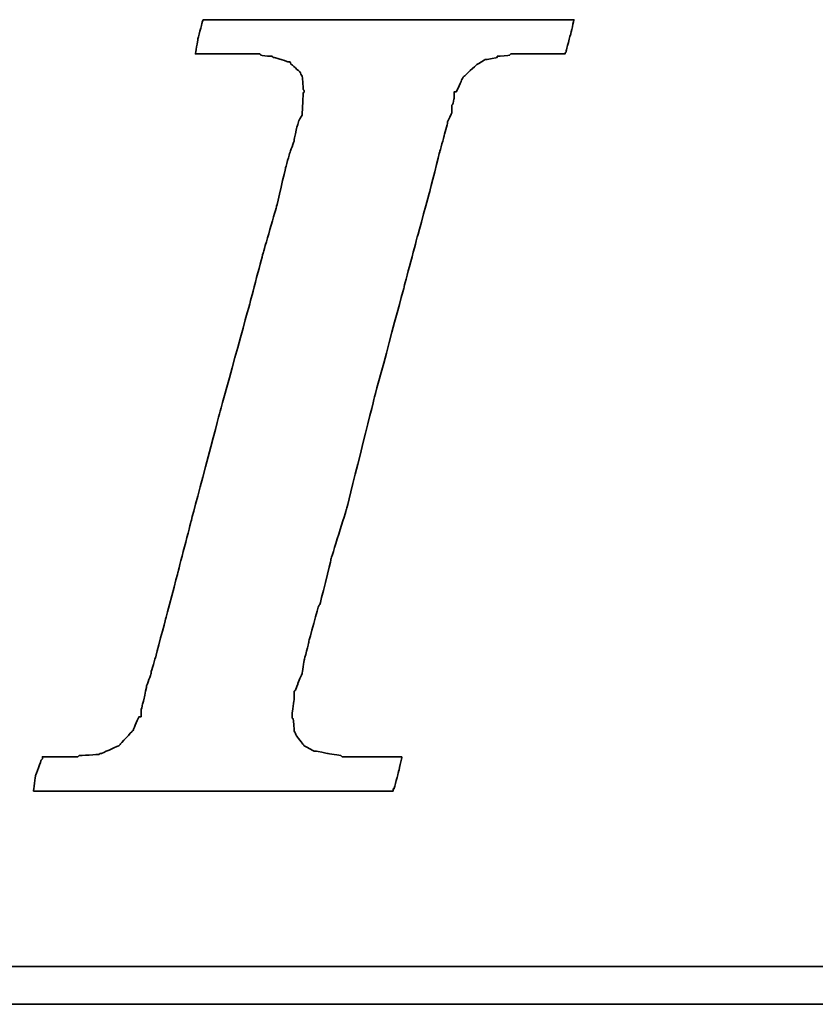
# Model space of a CAD drawing. Header units: millimetres. Extents: x 1204 to 1347, y 476 to 564.
# Tile 31 of 48: x 1323.72 to 1324.82, y 522.1 to 523.45. Entities that reach past the tile are written whole.
import ezdxf

# ---------------------------------------------------------------- set-up
doc = ezdxf.new("R2010")
doc.units = ezdxf.units.MM
doc.header["$LTSCALE"] = 0.1
doc.layers.add('DIM', color=4, linetype='CONTINUOUS')
doc.layers.add('layer 1', color=7, linetype='CONTINUOUS')

# ---------------------------------------------------------------- blocks, each defined once
blk = doc.blocks.new('TBI MOTION logo(完整正式版)')
at = {"layer": 'layer 1', "color": 22, "lineweight": 35}
for points, knots in [([(-40.59125, -7.94375), (-40.59125, -7.94375), (-40.97375, -7.94375), (-40.97375, -7.94375), (-40.97375, -7.94375), (-40.97375, -7.94375), (-41.38125, -7.94375), (-41.38125, -7.94375), (-41.38125, -7.94375), (-41.38125, -7.94375), (-41.54875, -7.94375), (-41.54875, -7.94375), (-41.54875, -7.94375), (-41.54875, -7.94375), (-41.59875, -7.94375), (-41.59875, -7.94375), (-41.59875, -7.94375), (-41.59875, -7.94375), (-41.88375, -7.94375), (-41.88375, -7.94375), (-41.88375, -7.94375), (-41.88375, -7.94375), (-41.90875, -7.91875), (-41.90875, -7.91875), (-41.90875, -7.91875), (-41.90875, -7.91875), (-42.19875, -7.87125), (-42.19875, -7.87125), (-42.19875, -7.87125), (-42.19875, -7.87125), (-42.43875, -7.82375), (-42.43875, -7.82375), (-42.43875, -7.82375), (-42.43875, -7.82375), (-42.45875, -7.82375), (-42.45875, -7.82375), (-42.45875, -7.82375), (-42.45875, -7.82375), (-42.48625, -7.82375), (-42.48625, -7.82375), (-42.48625, -7.82375), (-42.48625, -7.82375), (-42.67625, -7.72375), (-42.67625, -7.72375), (-42.67625, -7.72375), (-42.67625, -7.72375), (-42.70125, -7.70375), (-42.70125, -7.70375), (-42.70125, -7.70375), (-42.70125, -7.70375), (-42.72375, -7.67875), (-42.72375, -7.67875), (-42.72375, -7.67875), (-42.72375, -7.67875), (-42.86875, -7.48875), (-42.86875, -7.48875), (-42.86875, -7.48875), (-42.86875, -7.48875), (-42.89375, -7.43875), (-42.89375, -7.43875), (-42.89375, -7.43875), (-42.89375, -7.43875), (-42.91875, -7.38875), (-42.91875, -7.38875), (-42.91875, -7.38875), (-42.91875, -7.38875), (-42.93875, -7.12875), (-42.93875, -7.12875), (-42.93875, -7.12875), (-42.93875, -7.12875), (-42.96375, -7.10375), (-42.96375, -7.10375), (-42.96375, -7.10375), (-42.96375, -7.10375), (-42.96375, -7.05375), (-42.96375, -7.05375), (-42.96375, -7.05375), (-42.96375, -7.05375), (-42.96375, -7.00875), (-42.96375, -7.00875), (-42.96375, -7.00875), (-42.96375, -7.00875), (-42.91875, -6.69625), (-42.91875, -6.69625), (-42.91875, -6.69625), (-42.91875, -6.69625), (-42.91875, -6.62375), (-42.91875, -6.62375), (-42.91875, -6.62375), (-42.91875, -6.62375), (-42.91875, -6.59625), (-42.91875, -6.59625), (-42.91875, -6.59625), (-42.91875, -6.59625), (-42.91875, -6.57375), (-42.91875, -6.57375), (-42.91875, -6.57375), (-42.91875, -6.57375), (-42.91875, -6.52875), (-42.91875, -6.52875), (-42.91875, -6.52875), (-42.91875, -6.52875), (-42.89375, -6.50375), (-42.89375, -6.50375), (-42.89375, -6.50375), (-42.89375, -6.50375), (-42.84375, -6.38375), (-42.84375, -6.38375), (-42.84375, -6.38375), (-42.84375, -6.38375), (-42.84375, -6.35875), (-42.84375, -6.35875), (-42.84375, -6.35875), (-42.84375, -6.35875), (-42.74625, -6.14375), (-42.74625, -6.14375), (-42.74625, -6.14375), (-42.74625, -6.14375), (-42.70125, -5.85375), (-42.70125, -5.85375), (-42.70125, -5.85375), (-42.70125, -5.85375), (-42.60375, -5.47125), (-42.60375, -5.47125), (-42.60375, -5.47125), (-42.60375, -5.47125), (-42.60375, -5.44875), (-42.60375, -5.44875), (-42.60375, -5.44875), (-42.60375, -5.44875), (-42.38875, -4.67875), (-42.38875, -4.67875), (-42.38875, -4.67875), (-42.38875, -4.67875), (-42.36375, -4.65375), (-42.36375, -4.65375), (-42.36375, -4.65375), (-42.36375, -4.65375), (-42.12375, -3.69625), (-42.12375, -3.69625), (-42.12375, -3.69625), (-42.12375, -3.69625), (-42.12375, -3.67374), (-42.12375, -3.67374), (-42.12375, -3.67374), (-42.12375, -3.67374), (-41.78875, -2.59374), (-41.78875, -2.59374), (-41.78875, -2.59374), (-41.78875, -2.59374), (-41.18875, -0.19375), (-41.18875, -0.19375), (-41.18875, -0.19375), (-41.18875, -0.19375), (-40.54375, 2.20624), (-40.54375, 2.20624), (-40.54375, 2.20624), (-40.54375, 2.20624), (-40.25375, 3.30875), (-40.25375, 3.30875), (-40.25375, 3.30875), (-40.25375, 3.30875), (-39.98875, 4.27125), (-39.98875, 4.27125), (-39.98875, 4.27125), (-39.98875, 4.27125), (-39.77375, 5.13125), (-39.77375, 5.13125), (-39.77375, 5.13125), (-39.77375, 5.13125), (-39.67875, 5.47125), (-39.67875, 5.47125), (-39.67875, 5.47125), (-39.67875, 5.47125), (-39.60375, 5.75625), (-39.60375, 5.75625), (-39.60375, 5.75625), (-39.60375, 5.75625), (-39.60375, 5.78125), (-39.60375, 5.78125), (-39.60375, 5.78125), (-39.60375, 5.78125), (-39.50875, 5.97125), (-39.50875, 5.97125), (-39.50875, 5.97125), (-39.50875, 5.97125), (-39.50875, 6.13875), (-39.50875, 6.13875), (-39.50875, 6.13875), (-39.50875, 6.13875), (-39.48625, 6.16625), (-39.48625, 6.16625), (-39.48625, 6.16625), (-39.48625, 6.16625), (-39.46125, 6.28625), (-39.46125, 6.28625), (-39.46125, 6.28625), (-39.46125, 6.28625), (-39.46125, 6.42625), (-39.46125, 6.42625), (-39.46125, 6.42625), (-39.46125, 6.42625), (-39.41375, 6.42625), (-39.41375, 6.42625), (-39.41375, 6.42625), (-39.41375, 6.42625), (-39.29375, 6.69125), (-39.29375, 6.69125), (-39.29375, 6.69125), (-39.29375, 6.69125), (-39.26875, 6.74125), (-39.26875, 6.74125), (-39.26875, 6.74125), (-39.26875, 6.74125), (-39.24375, 6.76625), (-39.24375, 6.76625), (-39.24375, 6.76625), (-39.24375, 6.76625), (-38.98375, 7.00624), (-38.98375, 7.00624), (-38.98375, 7.00624), (-38.98375, 7.00624), (-38.95625, 7.02624), (-38.95625, 7.02624), (-38.95625, 7.02624), (-38.95625, 7.02624), (-38.78875, 7.12624), (-38.78875, 7.12624), (-38.78875, 7.12624), (-38.78875, 7.12624), (-38.76375, 7.12624), (-38.76375, 7.12624), (-38.76375, 7.12624), (-38.76375, 7.12624), (-38.74375, 7.12624), (-38.74375, 7.12624), (-38.74375, 7.12624), (-38.74375, 7.12624), (-38.52875, 7.17125), (-38.52875, 7.17125), (-38.52875, 7.17125), (-38.52875, 7.17125), (-38.52875, 7.19624), (-38.52875, 7.19624), (-38.52875, 7.19624), (-38.52875, 7.19624), (-38.50375, 7.19624), (-38.50375, 7.19624), (-38.50375, 7.19624), (-38.50375, 7.19624), (-38.26125, 7.21875), (-38.26125, 7.21875), (-38.26125, 7.21875), (-38.26125, 7.21875), (-38.23875, 7.24624), (-38.23875, 7.24624), (-38.23875, 7.24624), (-38.23875, 7.24624), (-38.21625, 7.24624), (-38.21625, 7.24624), (-38.21625, 7.24624), (-38.21625, 7.24624), (-38.18875, 7.24624), (-38.18875, 7.24624), (-38.18875, 7.24624), (-38.18875, 7.24624), (-37.90375, 7.24624), (-37.90375, 7.24624), (-37.90375, 7.24624), (-37.90375, 7.24624), (-37.85375, 7.24624), (-37.85375, 7.24624), (-37.85375, 7.24624), (-37.85375, 7.24624), (-37.75875, 7.24624), (-37.75875, 7.24624), (-37.75875, 7.24624), (-37.75875, 7.24624), (-37.42375, 7.24624), (-37.42375, 7.24624), (-37.42375, 7.24624), (-37.42375, 7.24624), (-37.08875, 7.24624), (-37.08875, 7.24624), (-37.08875, 7.24624), (-37.08875, 7.24624), (-37.06375, 7.24624), (-37.06375, 7.24624), (-37.06375, 7.24624), (-37.06375, 7.24624), (-37.06375, 7.26624), (-37.06375, 7.26624), (-37.06375, 7.26624), (-37.06375, 7.26624), (-37.03875, 7.29125), (-37.03875, 7.29125), (-37.03875, 7.29125), (-37.03875, 7.29125), (-37.03875, 7.31625), (-37.03875, 7.31625), (-37.03875, 7.31625), (-37.03875, 7.31625), (-36.94125, 7.67625), (-36.94125, 7.67625), (-36.94125, 7.67625), (-36.94125, 7.67625), (-36.86875, 7.98625), (-36.86875, 7.98625), (-36.86875, 7.98625), (-36.86875, 7.98625), (-36.98875, 7.98625), (-36.98875, 7.98625), (-36.98875, 7.98625), (-36.98875, 7.98625), (-37.42375, 7.98625), (-37.42375, 7.98625), (-37.42375, 7.98625), (-37.42375, 7.98625), (-37.94875, 7.98625), (-37.94875, 7.98625), (-37.94875, 7.98625), (-37.94875, 7.98625), (-38.57375, 7.98625), (-38.57375, 7.98625), (-38.57375, 7.98625), (-38.57375, 7.98625), (-39.29375, 7.98625), (-39.29375, 7.98625), (-39.29375, 7.98625), (-39.29375, 7.98625), (-40.82875, 7.98625), (-40.82875, 7.98625), (-40.82875, 7.98625), (-40.82875, 7.98625), (-42.36375, 7.98625), (-42.36375, 7.98625), (-42.36375, 7.98625), (-42.36375, 7.98625), (-43.08375, 7.98625), (-43.08375, 7.98625), (-43.08375, 7.98625), (-43.08375, 7.98625), (-43.70875, 7.98625), (-43.70875, 7.98625), (-43.70875, 7.98625), (-43.70875, 7.98625), (-44.23375, 7.98625), (-44.23375, 7.98625), (-44.23375, 7.98625), (-44.23375, 7.98625), (-44.66875, 7.98625), (-44.66875, 7.98625), (-44.66875, 7.98625), (-44.66875, 7.98625), (-44.88375, 7.98625), (-44.88375, 7.98625), (-44.88375, 7.98625), (-44.88375, 7.98625), (-44.90875, 7.94125), (-44.90875, 7.94125), (-44.90875, 7.94125), (-44.90875, 7.94125), (-44.90875, 7.91625), (-44.90875, 7.91625), (-44.90875, 7.91625), (-44.90875, 7.91625), (-45.00375, 7.55625), (-45.00375, 7.55625), (-45.00375, 7.55625), (-45.00375, 7.55625), (-45.05375, 7.24624), (-45.05375, 7.24624), (-45.05375, 7.24624), (-45.05375, 7.24624), (-44.61875, 7.24624), (-44.61875, 7.24624), (-44.61875, 7.24624), (-44.61875, 7.24624), (-44.11375, 7.24624), (-44.11375, 7.24624), (-44.11375, 7.24624), (-44.11375, 7.24624), (-43.99375, 7.24624), (-43.99375, 7.24624), (-43.99375, 7.24624), (-43.99375, 7.24624), (-43.94625, 7.24624), (-43.94625, 7.24624), (-43.94625, 7.24624), (-43.94625, 7.24624), (-43.92374, 7.24624), (-43.92374, 7.24624), (-43.92374, 7.24624), (-43.92374, 7.24624), (-43.65875, 7.24624), (-43.65875, 7.24624), (-43.65875, 7.24624), (-43.65875, 7.24624), (-43.63875, 7.21875), (-43.63875, 7.21875), (-43.63875, 7.21875), (-43.63875, 7.21875), (-43.46875, 7.19624), (-43.46875, 7.19624), (-43.46875, 7.19624), (-43.46875, 7.19624), (-43.39875, 7.19624), (-43.39875, 7.19624), (-43.39875, 7.19624), (-43.39875, 7.19624), (-43.37125, 7.17125), (-43.37125, 7.17125), (-43.37125, 7.17125), (-43.37125, 7.17125), (-43.34875, 7.17125), (-43.34875, 7.17125), (-43.34875, 7.17125), (-43.34875, 7.17125), (-43.20375, 7.12624), (-43.20375, 7.12624), (-43.20375, 7.12624), (-43.20375, 7.12624), (-43.05875, 7.07624), (-43.05875, 7.07624), (-43.05875, 7.07624), (-43.05875, 7.07624), (-43.01375, 7.07624), (-43.01375, 7.07624), (-43.01375, 7.07624), (-43.01375, 7.07624), (-42.98875, 7.02624), (-42.98875, 7.02624), (-42.98875, 7.02624), (-42.98875, 7.02624), (-42.79875, 6.86125), (-42.79875, 6.86125), (-42.79875, 6.86125), (-42.79875, 6.86125), (-42.77375, 6.81125), (-42.77375, 6.81125), (-42.77375, 6.81125), (-42.77375, 6.81125), (-42.74625, 6.76625), (-42.74625, 6.76625), (-42.74625, 6.76625), (-42.74625, 6.76625), (-42.72375, 6.47625), (-42.72375, 6.47625), (-42.72375, 6.47625), (-42.72375, 6.47625), (-42.70125, 6.45124), (-42.70125, 6.45124), (-42.70125, 6.45124), (-42.70125, 6.45124), (-42.70125, 6.42625), (-42.70125, 6.42625), (-42.70125, 6.42625), (-42.70125, 6.42625), (-42.72375, 6.40625), (-42.72375, 6.40625), (-42.72375, 6.40625), (-42.72375, 6.40625), (-42.74625, 5.97125), (-42.74625, 5.97125), (-42.74625, 5.97125), (-42.74625, 5.97125), (-42.74625, 5.94625), (-42.74625, 5.94625), (-42.74625, 5.94625), (-42.74625, 5.94625), (-42.74625, 5.92625), (-42.74625, 5.92625), (-42.74625, 5.92625), (-42.74625, 5.92625), (-42.77375, 5.87625), (-42.77375, 5.87625), (-42.77375, 5.87625), (-42.77375, 5.87625), (-42.81875, 5.80625), (-42.81875, 5.80625), (-42.81875, 5.80625), (-42.81875, 5.80625), (-42.86875, 5.63625), (-42.86875, 5.63625), (-42.86875, 5.63625), (-42.86875, 5.63625), (-42.91875, 5.39625), (-42.91875, 5.39625), (-42.91875, 5.39625), (-42.91875, 5.39625), (-42.91875, 5.37124), (-42.91875, 5.37124), (-42.91875, 5.37124), (-42.91875, 5.37124), (-43.01375, 5.10874), (-43.01375, 5.10874), (-43.01375, 5.10874), (-43.01375, 5.10874), (-43.10875, 4.77124), (-43.10875, 4.77124), (-43.10875, 4.77124), (-43.10875, 4.77124), (-43.29875, 3.95625), (-43.29875, 3.95625), (-43.29875, 3.95625), (-43.29875, 3.95625), (-43.58875, 2.95125), (-43.58875, 2.95125), (-43.58875, 2.95125), (-43.58875, 2.95125), (-43.87375, 1.87125), (-43.87375, 1.87125), (-43.87375, 1.87125), (-43.87375, 1.87125), (-44.52625, -0.50374), (-44.52625, -0.50374), (-44.52625, -0.50374), (-44.52625, -0.50374), (-45.14875, -2.85375), (-45.14875, -2.85375), (-45.14875, -2.85375), (-45.14875, -2.85375), (-45.43375, -3.95875), (-45.43375, -3.95875), (-45.43375, -3.95875), (-45.43375, -3.95875), (-45.69875, -4.96875), (-45.69875, -4.96875), (-45.69875, -4.96875), (-45.69875, -4.96875), (-45.91375, -5.78375), (-45.91375, -5.78375), (-45.91375, -5.78375), (-45.91375, -5.78375), (-46.01375, -6.11875), (-46.01375, -6.11875), (-46.01375, -6.11875), (-46.01375, -6.11875), (-46.01375, -6.14375), (-46.01375, -6.14375), (-46.01375, -6.14375), (-46.01375, -6.14375), (-46.10875, -6.40875), (-46.10875, -6.40875), (-46.10875, -6.40875), (-46.10875, -6.40875), (-46.15375, -6.64875), (-46.15375, -6.64875), (-46.15375, -6.64875), (-46.15375, -6.64875), (-46.20375, -6.83875), (-46.20375, -6.83875), (-46.20375, -6.83875), (-46.20375, -6.83875), (-46.22875, -6.93375), (-46.22875, -6.93375), (-46.22875, -6.93375), (-46.22875, -6.93375), (-46.22875, -7.07875), (-46.22875, -7.07875), (-46.22875, -7.07875), (-46.22875, -7.07875), (-46.27375, -7.07875), (-46.27375, -7.07875), (-46.27375, -7.07875), (-46.27375, -7.07875), (-46.39375, -7.34375), (-46.39375, -7.34375), (-46.39375, -7.34375), (-46.39375, -7.34375), (-46.39375, -7.36875), (-46.39375, -7.36875), (-46.39375, -7.36875), (-46.39375, -7.36875), (-46.42125, -7.38875), (-46.42125, -7.38875), (-46.42125, -7.38875), (-46.42125, -7.38875), (-46.68375, -7.67875), (-46.68375, -7.67875), (-46.68375, -7.67875), (-46.68375, -7.67875), (-46.70875, -7.70375), (-46.70875, -7.70375), (-46.70875, -7.70375), (-46.70875, -7.70375), (-46.75375, -7.72375), (-46.75375, -7.72375), (-46.75375, -7.72375), (-46.75375, -7.72375), (-47.08875, -7.87125), (-47.08875, -7.87125), (-47.08875, -7.87125), (-47.08875, -7.87125), (-47.11625, -7.87125), (-47.11625, -7.87125), (-47.11625, -7.87125), (-47.11625, -7.87125), (-47.13875, -7.89375), (-47.13875, -7.89375), (-47.13875, -7.89375), (-47.13875, -7.89375), (-47.56875, -7.91875), (-47.56875, -7.91875), (-47.56875, -7.91875), (-47.56875, -7.91875), (-47.59625, -7.94375), (-47.59625, -7.94375), (-47.59625, -7.94375), (-47.59625, -7.94375), (-47.64375, -7.94375), (-47.64375, -7.94375), (-47.64375, -7.94375), (-47.64375, -7.94375), (-47.73625, -7.94375), (-47.73625, -7.94375), (-47.73625, -7.94375), (-47.73625, -7.94375), (-48.07375, -7.94375), (-48.07375, -7.94375), (-48.07375, -7.94375), (-48.07375, -7.94375), (-48.36125, -7.94375), (-48.36125, -7.94375), (-48.36125, -7.94375), (-48.36125, -7.94375), (-48.36125, -7.96625), (-48.36125, -7.96625), (-48.36125, -7.96625), (-48.36125, -7.96625), (-48.36125, -7.99125), (-48.36125, -7.99125), (-48.36125, -7.99125), (-48.36125, -7.99125), (-48.38875, -8.01375), (-48.38875, -8.01375), (-48.38875, -8.01375), (-48.38875, -8.01375), (-48.50875, -8.34875), (-48.50875, -8.34875), (-48.50875, -8.34875), (-48.50875, -8.34875), (-48.55375, -8.68625), (-48.55375, -8.68625), (-48.55375, -8.68625), (-48.55375, -8.68625), (-48.45875, -8.68625), (-48.45875, -8.68625), (-48.45875, -8.68625), (-48.45875, -8.68625), (-48.07375, -8.68625), (-48.07375, -8.68625), (-48.07375, -8.68625), (-48.07375, -8.68625), (-47.52375, -8.68625), (-47.52375, -8.68625), (-47.52375, -8.68625), (-47.52375, -8.68625), (-46.92375, -8.68625), (-46.92375, -8.68625), (-46.92375, -8.68625), (-46.92375, -8.68625), (-46.25375, -8.68625), (-46.25375, -8.68625), (-46.25375, -8.68625), (-46.25375, -8.68625), (-46.20375, -8.68625), (-46.20375, -8.68625), (-46.20375, -8.68625), (-46.20375, -8.68625), (-44.71375, -8.68625), (-44.71375, -8.68625), (-44.71375, -8.68625), (-44.71375, -8.68625), (-43.22875, -8.68625), (-43.22875, -8.68625), (-43.22875, -8.68625), (-43.22875, -8.68625), (-42.55875, -8.68625), (-42.55875, -8.68625), (-42.55875, -8.68625), (-42.55875, -8.68625), (-42.50875, -8.68625), (-42.50875, -8.68625), (-42.50875, -8.68625), (-42.50875, -8.68625), (-41.93375, -8.68625), (-41.93375, -8.68625), (-41.93375, -8.68625), (-41.93375, -8.68625), (-41.38125, -8.68625), (-41.38125, -8.68625), (-41.38125, -8.68625), (-41.38125, -8.68625), (-40.97375, -8.68625), (-40.97375, -8.68625), (-40.97375, -8.68625), (-40.97375, -8.68625), (-40.78125, -8.68625), (-40.78125, -8.68625), (-40.78125, -8.68625), (-40.78125, -8.68625), (-40.78125, -8.63875), (-40.78125, -8.63875), (-40.78125, -8.63875), (-40.78125, -8.63875), (-40.75875, -8.63875), (-40.75875, -8.63875), (-40.75875, -8.63875), (-40.75875, -8.63875), (-40.66375, -8.27875), (-40.66375, -8.27875), (-40.66375, -8.27875), (-40.66375, -8.27875), (-40.59125, -7.94375), (-40.59125, -7.94375)], [0, 0, 0, 0, 0.00558659, 0.00558659, 0.00558659, 0.0055866, 0.01117318, 0.01117318, 0.01117318, 0.01117319, 0.01675978, 0.01675978, 0.01675978, 0.01675979, 0.02234637, 0.02234637, 0.02234637, 0.02234638, 0.02793296, 0.02793296, 0.02793296, 0.02793297, 0.03351955, 0.03351955, 0.03351955, 0.03351956, 0.03910615, 0.03910615, 0.03910615, 0.03910616, 0.04469274, 0.04469274, 0.04469274, 0.04469275, 0.05027933, 0.05027933, 0.05027933, 0.05027934, 0.05586592, 0.05586592, 0.05586592, 0.05586593, 0.06145251, 0.06145251, 0.06145251, 0.06145252, 0.06703911, 0.06703911, 0.06703911, 0.06703912, 0.0726257, 0.0726257, 0.0726257, 0.07262571, 0.07821229, 0.07821229, 0.07821229, 0.0782123, 0.08379888, 0.08379888, 0.08379888, 0.08379889, 0.08938547, 0.08938547, 0.08938547, 0.08938548, 0.09497207, 0.09497207, 0.09497207, 0.09497208, 0.10055866, 0.10055866, 0.10055866, 0.10055867, 0.10614525, 0.10614525, 0.10614525, 0.10614526, 0.11173184, 0.11173184, 0.11173184, 0.11173185, 0.11731844, 0.11731844, 0.11731844, 0.11731845, 0.12290503, 0.12290503, 0.12290503, 0.12290504, 0.12849162, 0.12849162, 0.12849162, 0.12849163, 0.13407821, 0.13407821, 0.13407821, 0.13407822, 0.1396648, 0.1396648, 0.1396648, 0.13966481, 0.1452514, 0.1452514, 0.1452514, 0.14525141, 0.15083799, 0.15083799, 0.15083799, 0.150838, 0.15642458, 0.15642458, 0.15642458, 0.15642459, 0.16201117, 0.16201117, 0.16201117, 0.16201118, 0.16759777, 0.16759777, 0.16759777, 0.16759778, 0.17318436, 0.17318436, 0.17318436, 0.17318437, 0.17877095, 0.17877095, 0.17877095, 0.17877096, 0.18435754, 0.18435754, 0.18435754, 0.18435755, 0.18994413, 0.18994413, 0.18994413, 0.18994414, 0.19553073, 0.19553073, 0.19553073, 0.19553074, 0.20111732, 0.20111732, 0.20111732, 0.20111733, 0.20670391, 0.20670391, 0.20670391, 0.20670392, 0.2122905, 0.2122905, 0.2122905, 0.21229051, 0.21787709, 0.21787709, 0.21787709, 0.2178771, 0.22346369, 0.22346369, 0.22346369, 0.2234637, 0.22905028, 0.22905028, 0.22905028, 0.22905029, 0.23463687, 0.23463687, 0.23463687, 0.23463688, 0.24022346, 0.24022346, 0.24022346, 0.24022347, 0.24581006, 0.24581006, 0.24581006, 0.24581007, 0.25139665, 0.25139665, 0.25139665, 0.25139666, 0.25698324, 0.25698324, 0.25698324, 0.25698325, 0.26256983, 0.26256983, 0.26256983, 0.26256984, 0.26815642, 0.26815642, 0.26815642, 0.26815643, 0.27374302, 0.27374302, 0.27374302, 0.27374303, 0.27932961, 0.27932961, 0.27932961, 0.27932962, 0.2849162, 0.2849162, 0.2849162, 0.28491621, 0.29050279, 0.29050279, 0.29050279, 0.2905028, 0.29608939, 0.29608939, 0.29608939, 0.2960894, 0.30167598, 0.30167598, 0.30167598, 0.30167599, 0.30726257, 0.30726257, 0.30726257, 0.30726258, 0.31284916, 0.31284916, 0.31284916, 0.31284917, 0.31843575, 0.31843575, 0.31843575, 0.31843576, 0.32402235, 0.32402235, 0.32402235, 0.32402236, 0.32960894, 0.32960894, 0.32960894, 0.32960895, 0.33519553, 0.33519553, 0.33519553, 0.33519554, 0.34078212, 0.34078212, 0.34078212, 0.34078213, 0.34636872, 0.34636872, 0.34636872, 0.34636873, 0.35195531, 0.35195531, 0.35195531, 0.35195532, 0.3575419, 0.3575419, 0.3575419, 0.35754191, 0.36312849, 0.36312849, 0.36312849, 0.3631285, 0.36871508, 0.36871508, 0.36871508, 0.36871509, 0.37430168, 0.37430168, 0.37430168, 0.37430169, 0.37988827, 0.37988827, 0.37988827, 0.37988828, 0.38547486, 0.38547486, 0.38547486, 0.38547487, 0.39106145, 0.39106145, 0.39106145, 0.39106146, 0.39664804, 0.39664804, 0.39664804, 0.39664805, 0.40223464, 0.40223464, 0.40223464, 0.40223465, 0.40782123, 0.40782123, 0.40782123, 0.40782124, 0.41340782, 0.41340782, 0.41340782, 0.41340783, 0.41899441, 0.41899441, 0.41899441, 0.41899442, 0.42458101, 0.42458101, 0.42458101, 0.42458102, 0.4301676, 0.4301676, 0.4301676, 0.43016761, 0.43575419, 0.43575419, 0.43575419, 0.4357542, 0.44134078, 0.44134078, 0.44134078, 0.44134079, 0.44692737, 0.44692737, 0.44692737, 0.44692738, 0.45251397, 0.45251397, 0.45251397, 0.45251398, 0.45810056, 0.45810056, 0.45810056, 0.45810057, 0.46368715, 0.46368715, 0.46368715, 0.46368716, 0.46927374, 0.46927374, 0.46927374, 0.46927375, 0.47486034, 0.47486034, 0.47486034, 0.47486035, 0.48044693, 0.48044693, 0.48044693, 0.48044694, 0.48603352, 0.48603352, 0.48603352, 0.48603353, 0.49162011, 0.49162011, 0.49162011, 0.49162012, 0.4972067, 0.4972067, 0.4972067, 0.49720671, 0.5027933, 0.5027933, 0.5027933, 0.50279331, 0.50837989, 0.50837989, 0.50837989, 0.5083799, 0.51396648, 0.51396648, 0.51396648, 0.51396649, 0.51955307, 0.51955307, 0.51955307, 0.51955308, 0.52513966, 0.52513966, 0.52513966, 0.52513967, 0.53072626, 0.53072626, 0.53072626, 0.53072627, 0.53631285, 0.53631285, 0.53631285, 0.53631286, 0.54189944, 0.54189944, 0.54189944, 0.54189945, 0.54748603, 0.54748603, 0.54748603, 0.54748604, 0.55307263, 0.55307263, 0.55307263, 0.55307264, 0.55865922, 0.55865922, 0.55865922, 0.55865923, 0.56424581, 0.56424581, 0.56424581, 0.56424582, 0.5698324, 0.5698324, 0.5698324, 0.56983241, 0.57541899, 0.57541899, 0.57541899, 0.575419, 0.58100559, 0.58100559, 0.58100559, 0.5810056, 0.58659218, 0.58659218, 0.58659218, 0.58659219, 0.59217877, 0.59217877, 0.59217877, 0.59217878, 0.59776536, 0.59776536, 0.59776536, 0.59776537, 0.60335196, 0.60335196, 0.60335196, 0.60335197, 0.60893855, 0.60893855, 0.60893855, 0.60893856, 0.61452514, 0.61452514, 0.61452514, 0.61452515, 0.62011173, 0.62011173, 0.62011173, 0.62011174, 0.62569832, 0.62569832, 0.62569832, 0.62569833, 0.63128492, 0.63128492, 0.63128492, 0.63128493, 0.63687151, 0.63687151, 0.63687151, 0.63687152, 0.6424581, 0.6424581, 0.6424581, 0.64245811, 0.64804469, 0.64804469, 0.64804469, 0.6480447, 0.65363128, 0.65363128, 0.65363128, 0.65363129, 0.65921788, 0.65921788, 0.65921788, 0.65921789, 0.66480447, 0.66480447, 0.66480447, 0.66480448, 0.67039106, 0.67039106, 0.67039106, 0.67039107, 0.67597765, 0.67597765, 0.67597765, 0.67597766, 0.68156425, 0.68156425, 0.68156425, 0.68156426, 0.68715084, 0.68715084, 0.68715084, 0.68715085, 0.69273743, 0.69273743, 0.69273743, 0.69273744, 0.69832402, 0.69832402, 0.69832402, 0.69832403, 0.70391061, 0.70391061, 0.70391061, 0.70391062, 0.70949721, 0.70949721, 0.70949721, 0.70949722, 0.7150838, 0.7150838, 0.7150838, 0.71508381, 0.72067039, 0.72067039, 0.72067039, 0.7206704, 0.72625698, 0.72625698, 0.72625698, 0.72625699, 0.73184358, 0.73184358, 0.73184358, 0.73184359, 0.73743017, 0.73743017, 0.73743017, 0.73743018, 0.74301676, 0.74301676, 0.74301676, 0.74301677, 0.74860335, 0.74860335, 0.74860335, 0.74860336, 0.75418994, 0.75418994, 0.75418994, 0.75418995, 0.75977654, 0.75977654, 0.75977654, 0.75977655, 0.76536313, 0.76536313, 0.76536313, 0.76536314, 0.77094972, 0.77094972, 0.77094972, 0.77094973, 0.77653631, 0.77653631, 0.77653631, 0.77653632, 0.78212291, 0.78212291, 0.78212291, 0.78212292, 0.7877095, 0.7877095, 0.7877095, 0.78770951, 0.79329609, 0.79329609, 0.79329609, 0.7932961, 0.79888268, 0.79888268, 0.79888268, 0.79888269, 0.80446927, 0.80446927, 0.80446927, 0.80446928, 0.81005587, 0.81005587, 0.81005587, 0.81005588, 0.81564246, 0.81564246, 0.81564246, 0.81564247, 0.82122905, 0.82122905, 0.82122905, 0.82122906, 0.82681564, 0.82681564, 0.82681564, 0.82681565, 0.83240223, 0.83240223, 0.83240223, 0.83240224, 0.83798883, 0.83798883, 0.83798883, 0.83798884, 0.84357542, 0.84357542, 0.84357542, 0.84357543, 0.84916201, 0.84916201, 0.84916201, 0.84916202, 0.8547486, 0.8547486, 0.8547486, 0.85474861, 0.8603352, 0.8603352, 0.8603352, 0.86033521, 0.86592179, 0.86592179, 0.86592179, 0.8659218, 0.87150838, 0.87150838, 0.87150838, 0.87150839, 0.87709497, 0.87709497, 0.87709497, 0.87709498, 0.88268156, 0.88268156, 0.88268156, 0.88268157, 0.88826816, 0.88826816, 0.88826816, 0.88826817, 0.89385475, 0.89385475, 0.89385475, 0.89385476, 0.89944134, 0.89944134, 0.89944134, 0.89944135, 0.90502793, 0.90502793, 0.90502793, 0.90502794, 0.91061453, 0.91061453, 0.91061453, 0.91061454, 0.91620112, 0.91620112, 0.91620112, 0.91620113, 0.92178771, 0.92178771, 0.92178771, 0.92178772, 0.9273743, 0.9273743, 0.9273743, 0.92737431, 0.93296089, 0.93296089, 0.93296089, 0.9329609, 0.93854749, 0.93854749, 0.93854749, 0.9385475, 0.94413408, 0.94413408, 0.94413408, 0.94413409, 0.94972067, 0.94972067, 0.94972067, 0.94972068, 0.95530726, 0.95530726, 0.95530726, 0.95530727, 0.96089385, 0.96089385, 0.96089385, 0.96089386, 0.96648045, 0.96648045, 0.96648045, 0.96648046, 0.97206704, 0.97206704, 0.97206704, 0.97206705, 0.97765363, 0.97765363, 0.97765363, 0.97765364, 0.98324022, 0.98324022, 0.98324022, 0.98324023, 0.98882682, 0.98882682, 0.98882682, 0.98882683, 0.99441341, 0.99441341, 0.99441341, 0.99441342, 1, 1, 1, 1]), ([(75.90875, -9.47875), (75.90875, -9.47875), (75.90875, -12.28625), (75.90875, -12.28625), (75.90875, -12.28625), (75.90875, -12.28625), (75.90875, -12.47875), (75.90875, -12.47875), (75.90875, -12.47875), (75.90875, -12.47875), (75.71625, -12.47875), (75.71625, -12.47875), (75.71625, -12.47875), (75.71625, -12.47875), (-88.32875, -12.47875), (-88.32875, -12.47875), (-88.32875, -12.47875), (-88.32875, -12.47875), (-88.32875, -13.29375), (-88.32875, -13.29375), (-88.32875, -13.29375), (-88.32875, -13.29375), (82.89125, -13.29375), (82.89125, -13.29375), (82.89125, -13.29375), (82.89125, -13.29375), (75.90875, -9.47875), (75.90875, -9.47875)], [0, 0, 0, 0, 0.14285714, 0.14285714, 0.14285714, 0.14285715, 0.28571429, 0.28571429, 0.28571429, 0.2857143, 0.42857143, 0.42857143, 0.42857143, 0.42857144, 0.57142857, 0.57142857, 0.57142857, 0.57142858, 0.71428571, 0.71428571, 0.71428571, 0.71428572, 0.85714286, 0.85714286, 0.85714286, 0.85714287, 1, 1, 1, 1])]:
    blk.add_open_spline(points, degree=3, knots=knots, dxfattribs=at)

msp = doc.modelspace()

# ---------------------------------------------------------------- block references
at = {"layer": 'DIM', "color": 7, "xscale": 0.0637501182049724, "yscale": 0.0637501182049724, "zscale": 0.0637501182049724}
msp.add_blockref('TBI MOTION logo(完整正式版)', (1326.8359, 522.9443), dxfattribs=at)

doc.saveas('drawing.dxf')
